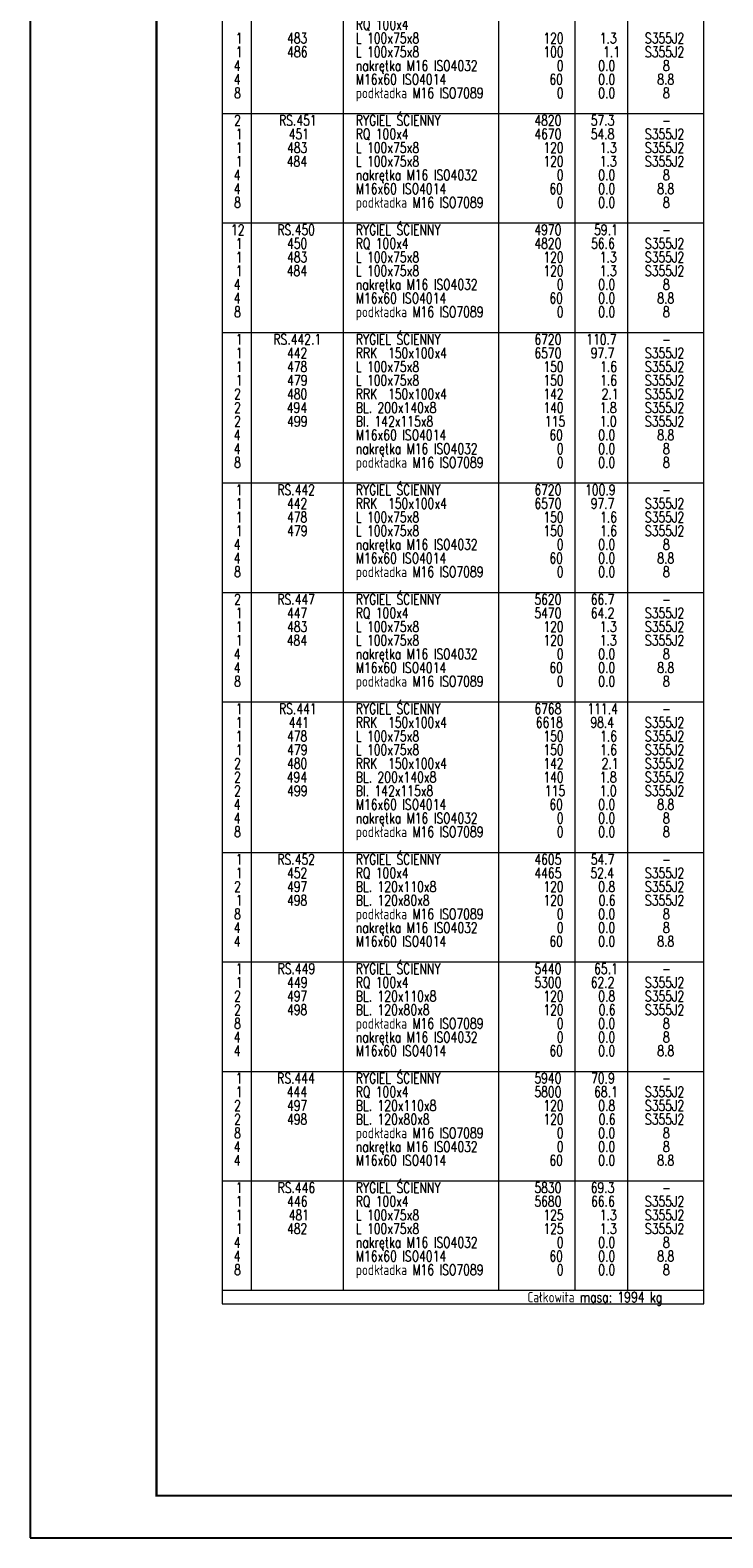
# Model space of a CAD drawing. Header units: millimetres. Extents: x -876 to 136, y 14938 to 15607.
# Tile 1 of 46: x -870 to -705, y 14938 to 15296. Entities that reach past the tile are written whole.
import ezdxf

# ---------------------------------------------------------------- set-up
doc = ezdxf.new("R2010")
doc.units = ezdxf.units.MM
doc.header["$LTSCALE"] = 10
doc.layers.add('_FORMATKA', color=8, linetype='Continuous', plot=False)
for name, color, linetype, lineweight in [('_RAMKA', 7, 'Continuous', 35), ('PS_DIM', 4, 'Continuous', 13), ('PS_TEXT', 3, 'Continuous', 18)]:
    doc.layers.add(name, color=color, linetype=linetype, lineweight=lineweight)
doc.styles.add('simplex', font='simplex.shx', dxfattribs={"width": 0.75})

# ---------------------------------------------------------------- blocks, each defined once
blk = doc.blocks.new('*U444')
at = {"layer": '_FORMATKA', "lineweight": -3}
blk.add_lwpolyline([(-1000, 0), (0, 0), (0, 594), (-1000, 594)], close=True, dxfattribs=at)
at = {"layer": '_RAMKA', "lineweight": -3, "const_width": 0.5}
blk.add_lwpolyline([(-970, 10), (-10, 10), (-10, 584), (-970, 584)], close=True, dxfattribs=at)
blk = doc.blocks.new('*X922')
at = {"color": 7}
for p, q in [((-824.14, 15484.07), (-824.14, 14993.32)), ((-709.77, 14993.32), (-709.77, 15484.07)), ((-824.14, 14993.32), (-709.77, 14993.32))]:
    blk.add_line(p, q, dxfattribs=at)
at = {"color": 3}
for p, q in [((-817.27, 15484.07), (-817.27, 14996.57)), ((-795.39, 15484.07), (-795.39, 14996.57)), ((-758.52, 15484.07), (-758.52, 14996.57)), ((-740.39, 15484.07), (-740.39, 14996.57)), ((-727.89, 15484.07), (-727.89, 14996.57)), ((-824.14, 15276.07), (-709.77, 15276.07)), ((-824.14, 15250.07), (-709.77, 15250.07)), ((-824.14, 15224.07), (-709.77, 15224.07)), ((-824.14, 15188.32), (-709.77, 15188.32)), ((-824.14, 15162.32), (-709.77, 15162.32)), ((-824.14, 15136.32), (-709.77, 15136.32)), ((-824.14, 15100.57), (-709.77, 15100.57)), ((-824.14, 15074.57), (-709.77, 15074.57)), ((-824.14, 15048.57), (-709.77, 15048.57)), ((-824.14, 15022.57), (-709.77, 15022.57)), ((-824.14, 14996.57), (-709.77, 14996.57))]:
    blk.add_line(p, q, dxfattribs=at)
at = {"color": 4, "style": 'simplex', "width": 0.75}
for s, p in [('RQ 100x4', (-792.39, 15295.94)), ('1', (-820.93, 15292.69)), ('483', (-808.74, 15292.69)), ('L 100x75x8', (-792.39, 15292.69)), ('120', (-747.86, 15292.69)), ('1.3', (-734.46, 15292.69)), ('S355J2', (-723.74, 15292.69)), ('1', (-820.93, 15289.44)), ('486', (-808.7, 15289.44)), ('L 100x75x8', (-792.39, 15289.44)), ('100', (-747.86, 15289.44)), ('1.1', (-733.66, 15289.44)), ('S355J2', (-723.74, 15289.44)), ('4', (-821.38, 15286.19)), ('nakrętka M16 ISO4032', (-792.39, 15286.19)), ('0', (-744.64, 15286.19)), ('0.0', (-734.82, 15286.19)), ('8', (-719.46, 15286.19)), ('4', (-821.38, 15282.94)), ('M16x60 ISO4014', (-792.39, 15282.94)), ('60', (-746.43, 15282.94)), ('0.0', (-734.82, 15282.94)), ('8.8', (-720.8, 15282.94)), ('8', (-821.33, 15279.69)), ('podkładka M16 ISO7089', (-792.39, 15279.69)), ('0', (-744.64, 15279.69)), ('0.0', (-734.82, 15279.69)), ('8', (-719.46, 15279.69)), ('1', (-820.93, 15269.94)), ('451', (-808.34, 15269.94)), ('RQ 100x4', (-792.39, 15269.94)), ('4670', (-750, 15269.94)), ('54.8', (-736.61, 15269.94)), ('S355J2', (-723.74, 15269.94)), ('1', (-820.93, 15266.69)), ('483', (-808.74, 15266.69)), ('L 100x75x8', (-792.39, 15266.69)), ('120', (-747.86, 15266.69)), ('1.3', (-734.46, 15266.69)), ('S355J2', (-723.74, 15266.69)), ('1', (-820.93, 15263.44)), ('484', (-808.79, 15263.44)), ('L 100x75x8', (-792.39, 15263.44)), ('120', (-747.86, 15263.44)), ('1.3', (-734.46, 15263.44)), ('S355J2', (-723.74, 15263.44)), ('4', (-821.38, 15260.19)), ('nakrętka M16 ISO4032', (-792.39, 15260.19)), ('0', (-744.64, 15260.19)), ('0.0', (-734.82, 15260.19)), ('8', (-719.46, 15260.19)), ('4', (-821.38, 15256.94)), ('M16x60 ISO4014', (-792.39, 15256.94)), ('60', (-746.43, 15256.94)), ('0.0', (-734.82, 15256.94)), ('8.8', (-720.8, 15256.94)), ('8', (-821.33, 15253.69)), ('podkładka M16 ISO7089', (-792.39, 15253.69)), ('0', (-744.64, 15253.69)), ('0.0', (-734.82, 15253.69)), ('8', (-719.46, 15253.69)), ('1', (-820.93, 15243.94)), ('450', (-808.74, 15243.94)), ('RQ 100x4', (-792.39, 15243.94)), ('4820', (-750, 15243.94)), ('56.6', (-736.52, 15243.94)), ('S355J2', (-723.74, 15243.94)), ('1', (-820.93, 15240.69)), ('483', (-808.74, 15240.69)), ('L 100x75x8', (-792.39, 15240.69)), ('120', (-747.86, 15240.69)), ('1.3', (-734.46, 15240.69)), ('S355J2', (-723.74, 15240.69)), ('4', (-821.38, 15234.19)), ('1', (-820.93, 15237.44)), ('484', (-808.79, 15237.44)), ('nakrętka M16 ISO4032', (-792.39, 15234.19)), ('L 100x75x8', (-792.39, 15237.44)), ('120', (-747.86, 15237.44)), ('0', (-744.64, 15234.19)), ('0.0', (-734.82, 15234.19)), ('1.3', (-734.46, 15237.44)), ('S355J2', (-723.74, 15237.44)), ('8', (-719.46, 15234.19)), ('4', (-821.38, 15230.94)), ('M16x60 ISO4014', (-792.39, 15230.94)), ('60', (-746.43, 15230.94)), ('0.0', (-734.82, 15230.94)), ('8.8', (-720.8, 15230.94)), ('8', (-821.33, 15227.69)), ('podkładka M16 ISO7089', (-792.39, 15227.69)), ('0', (-744.64, 15227.69)), ('0.0', (-734.82, 15227.69)), ('8', (-719.46, 15227.69)), ('1', (-820.93, 15217.94)), ('442', (-808.74, 15217.94)), ('RRK  150x100x4', (-792.39, 15217.94)), ('6570', (-750, 15217.94)), ('97.7', (-736.61, 15217.94)), ('S355J2', (-723.74, 15217.94)), ('1', (-820.93, 15214.69)), ('478', (-808.74, 15214.69)), ('L 100x75x8', (-792.39, 15214.69)), ('150', (-747.86, 15214.69)), ('1.6', (-734.38, 15214.69)), ('S355J2', (-723.74, 15214.69)), ('1', (-820.93, 15211.44)), ('479', (-808.7, 15211.44)), ('L 100x75x8', (-792.39, 15211.44)), ('150', (-747.86, 15211.44)), ('1.6', (-734.38, 15211.44)), ('S355J2', (-723.74, 15211.44)), ('2', (-821.33, 15208.19)), ('480', (-808.74, 15208.19)), ('RRK  150x100x4', (-792.39, 15208.19)), ('142', (-747.86, 15208.19)), ('2.1', (-734.02, 15208.19)), ('S355J2', (-723.74, 15208.19)), ('2', (-821.33, 15204.94)), ('2', (-821.33, 15201.69)), ('494', (-808.79, 15204.94)), ('499', (-808.7, 15201.69)), ('BL. 200x140x8', (-792.39, 15204.94)), ('Bl. 142x115x8', (-792.39, 15201.69)), ('140', (-747.86, 15204.94)), ('1.8', (-734.46, 15204.94)), ('1.0', (-734.46, 15201.69)), ('S355J2', (-723.74, 15204.94)), ('S355J2', (-723.74, 15201.69)), ('4', (-821.38, 15198.44)), ('M16x60 ISO4014', (-792.39, 15198.44)), ('115', (-747.5, 15201.69)), ('60', (-746.43, 15198.44)), ('0.0', (-734.82, 15198.44)), ('8.8', (-720.8, 15198.44)), ('4', (-821.38, 15195.19)), ('nakrętka M16 ISO4032', (-792.39, 15195.19)), ('0', (-744.64, 15195.19)), ('0.0', (-734.82, 15195.19)), ('8', (-719.46, 15195.19)), ('8', (-821.33, 15191.94)), ('podkładka M16 ISO7089', (-792.39, 15191.94)), ('0', (-744.64, 15191.94)), ('0.0', (-734.82, 15191.94)), ('8', (-719.46, 15191.94)), ('1', (-820.93, 15182.19)), ('442', (-808.74, 15182.19)), ('RRK  150x100x4', (-792.39, 15182.19)), ('6570', (-750, 15182.19)), ('97.7', (-736.61, 15182.19)), ('S355J2', (-723.74, 15182.19)), ('1', (-820.93, 15178.94)), ('478', (-808.74, 15178.94)), ('L 100x75x8', (-792.39, 15178.94)), ('150', (-747.86, 15178.94)), ('1.6', (-734.38, 15178.94)), ('S355J2', (-723.74, 15178.94)), ('1', (-820.93, 15175.69)), ('479', (-808.7, 15175.69)), ('L 100x75x8', (-792.39, 15175.69)), ('150', (-747.86, 15175.69)), ('1.6', (-734.38, 15175.69)), ('S355J2', (-723.74, 15175.69)), ('4', (-821.38, 15172.44)), ('nakrętka M16 ISO4032', (-792.39, 15172.44)), ('0', (-744.64, 15172.44)), ('0.0', (-734.82, 15172.44)), ('8', (-719.46, 15172.44)), ('4', (-821.38, 15169.19)), ('8', (-821.33, 15165.94)), ('podkładka M16 ISO7089', (-792.39, 15165.94)), ('M16x60 ISO4014', (-792.39, 15169.19)), ('60', (-746.43, 15169.19)), ('0', (-744.64, 15165.94)), ('0.0', (-734.82, 15169.19)), ('0.0', (-734.82, 15165.94)), ('8.8', (-720.8, 15169.19)), ('8', (-719.46, 15165.94)), ('1', (-820.93, 15156.19)), ('447', (-808.74, 15156.19)), ('RQ 100x4', (-792.39, 15156.19)), ('5470', (-750, 15156.19)), ('64.2', (-736.61, 15156.19)), ('S355J2', (-723.74, 15156.19)), ('1', (-820.93, 15152.94)), ('483', (-808.74, 15152.94)), ('L 100x75x8', (-792.39, 15152.94)), ('120', (-747.86, 15152.94)), ('1.3', (-734.46, 15152.94)), ('S355J2', (-723.74, 15152.94)), ('1', (-820.93, 15149.69)), ('484', (-808.79, 15149.69)), ('L 100x75x8', (-792.39, 15149.69)), ('120', (-747.86, 15149.69)), ('1.3', (-734.46, 15149.69)), ('S355J2', (-723.74, 15149.69)), ('4', (-821.38, 15146.44)), ('nakrętka M16 ISO4032', (-792.39, 15146.44)), ('0', (-744.64, 15146.44)), ('0.0', (-734.82, 15146.44)), ('8', (-719.46, 15146.44)), ('4', (-821.38, 15143.19)), ('M16x60 ISO4014', (-792.39, 15143.19)), ('60', (-746.43, 15143.19)), ('0.0', (-734.82, 15143.19)), ('8.8', (-720.8, 15143.19)), ('8', (-821.33, 15139.94)), ('podkładka M16 ISO7089', (-792.39, 15139.94)), ('0', (-744.64, 15139.94)), ('0.0', (-734.82, 15139.94)), ('8', (-719.46, 15139.94)), ('1', (-820.93, 15130.19)), ('441', (-808.34, 15130.19)), ('RRK  150x100x4', (-792.39, 15130.19)), ('6618', (-749.64, 15130.19)), ('98.4', (-736.7, 15130.19)), ('S355J2', (-723.74, 15130.19)), ('1', (-820.93, 15126.94)), ('478', (-808.74, 15126.94)), ('L 100x75x8', (-792.39, 15126.94)), ('150', (-747.86, 15126.94)), ('1.6', (-734.38, 15126.94)), ('S355J2', (-723.74, 15126.94)), ('1', (-820.93, 15123.69)), ('479', (-808.7, 15123.69)), ('L 100x75x8', (-792.39, 15123.69)), ('150', (-747.86, 15123.69)), ('1.6', (-734.38, 15123.69)), ('S355J2', (-723.74, 15123.69)), ('2', (-821.33, 15120.44)), ('480', (-808.74, 15120.44)), ('RRK  150x100x4', (-792.39, 15120.44)), ('142', (-747.86, 15120.44)), ('2.1', (-734.02, 15120.44)), ('S355J2', (-723.74, 15120.44)), ('2', (-821.33, 15117.19)), ('494', (-808.79, 15117.19)), ('BL. 200x140x8', (-792.39, 15117.19)), ('140', (-747.86, 15117.19)), ('1.8', (-734.46, 15117.19)), ('S355J2', (-723.74, 15117.19)), ('2', (-821.33, 15113.94)), ('499', (-808.7, 15113.94)), ('Bl. 142x115x8', (-792.39, 15113.94)), ('115', (-747.5, 15113.94)), ('1.0', (-734.46, 15113.94)), ('S355J2', (-723.74, 15113.94)), ('4', (-821.38, 15110.69)), ('M16x60 ISO4014', (-792.39, 15110.69)), ('60', (-746.43, 15110.69)), ('0.0', (-734.82, 15110.69)), ('8.8', (-720.8, 15110.69)), ('4', (-821.38, 15107.44)), ('nakrętka M16 ISO4032', (-792.39, 15107.44)), ('0', (-744.64, 15107.44)), ('0.0', (-734.82, 15107.44)), ('8', (-719.46, 15107.44)), ('8', (-821.33, 15104.19)), ('podkładka M16 ISO7089', (-792.39, 15104.19)), ('0', (-744.64, 15104.19)), ('0.0', (-734.82, 15104.19)), ('8', (-719.46, 15104.19)), ('1', (-820.93, 15094.44)), ('452', (-808.74, 15094.44)), ('RQ 100x4', (-792.39, 15094.44)), ('4465', (-750, 15094.44)), ('52.4', (-736.7, 15094.44)), ('S355J2', (-723.74, 15094.44)), ('2', (-821.33, 15091.19)), ('497', (-808.74, 15091.19)), ('BL. 120x110x8', (-792.39, 15091.19)), ('120', (-747.86, 15091.19)), ('0.8', (-734.82, 15091.19)), ('S355J2', (-723.74, 15091.19)), ('1', (-820.93, 15087.94)), ('498', (-808.74, 15087.94)), ('BL. 120x80x8', (-792.39, 15087.94)), ('120', (-747.86, 15087.94)), ('0.6', (-734.73, 15087.94)), ('S355J2', (-723.74, 15087.94)), ('8', (-821.33, 15084.69)), ('podkładka M16 ISO7089', (-792.39, 15084.69)), ('0', (-744.64, 15084.69)), ('0.0', (-734.82, 15084.69)), ('8', (-719.46, 15084.69)), ('4', (-821.38, 15081.44)), ('nakrętka M16 ISO4032', (-792.39, 15081.44)), ('0', (-744.64, 15081.44)), ('0.0', (-734.82, 15081.44)), ('8', (-719.46, 15081.44)), ('4', (-821.38, 15078.19)), ('M16x60 ISO4014', (-792.39, 15078.19)), ('60', (-746.43, 15078.19)), ('0.0', (-734.82, 15078.19)), ('8.8', (-720.8, 15078.19)), ('1', (-820.93, 15068.44)), ('449', (-808.7, 15068.44)), ('RQ 100x4', (-792.39, 15068.44)), ('5300', (-750, 15068.44)), ('62.2', (-736.61, 15068.44)), ('S355J2', (-723.74, 15068.44)), ('2', (-821.33, 15065.19)), ('497', (-808.74, 15065.19)), ('BL. 120x110x8', (-792.39, 15065.19)), ('120', (-747.86, 15065.19)), ('0.8', (-734.82, 15065.19)), ('S355J2', (-723.74, 15065.19)), ('2', (-821.33, 15061.94)), ('8', (-821.33, 15058.69)), ('498', (-808.74, 15061.94)), ('podkładka M16 ISO7089', (-792.39, 15058.69)), ('BL. 120x80x8', (-792.39, 15061.94)), ('120', (-747.86, 15061.94)), ('0', (-744.64, 15058.69)), ('0.0', (-734.82, 15058.69)), ('0.6', (-734.73, 15061.94)), ('S355J2', (-723.74, 15061.94)), ('8', (-719.46, 15058.69)), ('4', (-821.38, 15055.44)), ('nakrętka M16 ISO4032', (-792.39, 15055.44)), ('0', (-744.64, 15055.44)), ('0.0', (-734.82, 15055.44)), ('8', (-719.46, 15055.44)), ('4', (-821.38, 15052.19)), ('M16x60 ISO4014', (-792.39, 15052.19)), ('60', (-746.43, 15052.19)), ('0.0', (-734.82, 15052.19)), ('8.8', (-720.8, 15052.19)), ('1', (-820.93, 15042.44)), ('444', (-808.79, 15042.44)), ('RQ 100x4', (-792.39, 15042.44)), ('5800', (-750, 15042.44)), ('68.1', (-735.8, 15042.44)), ('S355J2', (-723.74, 15042.44)), ('2', (-821.33, 15039.19)), ('497', (-808.74, 15039.19)), ('BL. 120x110x8', (-792.39, 15039.19)), ('120', (-747.86, 15039.19)), ('0.8', (-734.82, 15039.19)), ('S355J2', (-723.74, 15039.19)), ('2', (-821.33, 15035.94)), ('498', (-808.74, 15035.94)), ('BL. 120x80x8', (-792.39, 15035.94)), ('120', (-747.86, 15035.94)), ('0.6', (-734.73, 15035.94)), ('S355J2', (-723.74, 15035.94)), ('8', (-821.33, 15032.69)), ('podkładka M16 ISO7089', (-792.39, 15032.69)), ('nakrętka M16 ISO4032', (-792.39, 15029.44)), ('0', (-744.64, 15032.69)), ('0.0', (-734.82, 15032.69)), ('8', (-719.46, 15032.69)), ('4', (-821.38, 15029.44)), ('0', (-744.64, 15029.44)), ('0.0', (-734.82, 15029.44)), ('8', (-719.46, 15029.44)), ('4', (-821.38, 15026.19)), ('M16x60 ISO4014', (-792.39, 15026.19)), ('60', (-746.43, 15026.19)), ('0.0', (-734.82, 15026.19)), ('8.8', (-720.8, 15026.19)), ('1', (-820.93, 15016.44)), ('446', (-808.7, 15016.44)), ('RQ 100x4', (-792.39, 15016.44)), ('5680', (-750, 15016.44)), ('66.6', (-736.52, 15016.44)), ('S355J2', (-723.74, 15016.44)), ('1', (-820.93, 15013.19)), ('481', (-808.34, 15013.19)), ('L 100x75x8', (-792.39, 15013.19)), ('125', (-747.86, 15013.19)), ('1.3', (-734.46, 15013.19)), ('S355J2', (-723.74, 15013.19)), ('1', (-820.93, 15009.94)), ('482', (-808.74, 15009.94)), ('L 100x75x8', (-792.39, 15009.94)), ('125', (-747.86, 15009.94)), ('1.3', (-734.46, 15009.94)), ('S355J2', (-723.74, 15009.94)), ('4', (-821.38, 15006.69)), ('nakrętka M16 ISO4032', (-792.39, 15006.69)), ('0', (-744.64, 15006.69)), ('0.0', (-734.82, 15006.69)), ('8', (-719.46, 15006.69)), ('4', (-821.38, 15003.44)), ('M16x60 ISO4014', (-792.39, 15003.44)), ('60', (-746.43, 15003.44)), ('0.0', (-734.82, 15003.44)), ('8.8', (-720.8, 15003.44)), ('8', (-821.33, 15000.19)), ('podkładka M16 ISO7089', (-792.39, 15000.19)), ('0', (-744.64, 15000.19)), ('0.0', (-734.82, 15000.19)), ('8', (-719.46, 15000.19))]:
    blk.add_text(s, height=2.5, dxfattribs=at).set_placement(p)
at = {"color": 3, "style": 'simplex', "width": 0.75}
for s, p in [('RYGIEL ŚCIENNY', (-792.39, 15273.19)), ('2', (-821.33, 15273.19)), ('RS.451', (-810.62, 15273.19)), ('4820', (-750, 15273.19)), ('57.3', (-736.61, 15273.19)), ('-', (-719.63, 15273.19)), ('12', (-822.05, 15247.19)), ('RS.450', (-811.02, 15247.19)), ('RYGIEL ŚCIENNY', (-792.39, 15247.19)), ('4970', (-750, 15247.19)), ('59.1', (-735.8, 15247.19)), ('-', (-719.63, 15247.19)), ('1', (-820.93, 15221.19)), ('RS.442.1', (-811.96, 15221.19)), ('RYGIEL ŚCIENNY', (-792.39, 15221.19)), ('6720', (-750, 15221.19)), ('110.7', (-737.68, 15221.19)), ('-', (-719.63, 15221.19)), ('1', (-820.93, 15185.44)), ('RS.442', (-811.02, 15185.44)), ('RYGIEL ŚCIENNY', (-792.39, 15185.44)), ('6720', (-750, 15185.44)), ('100.9', (-737.95, 15185.44)), ('-', (-719.63, 15185.44)), ('2', (-821.33, 15159.44)), ('RS.447', (-811.02, 15159.44)), ('RYGIEL ŚCIENNY', (-792.39, 15159.44)), ('5620', (-750, 15159.44)), ('66.7', (-736.61, 15159.44)), ('-', (-719.63, 15159.44)), ('RYGIEL ŚCIENNY', (-792.39, 15133.44)), ('1', (-820.93, 15133.44)), ('RS.441', (-810.62, 15133.44)), ('6768', (-750, 15133.44)), ('111.4', (-737.41, 15133.44)), ('-', (-719.63, 15133.44)), ('RYGIEL ŚCIENNY', (-792.39, 15097.69)), ('1', (-820.93, 15097.69)), ('RS.452', (-811.02, 15097.69)), ('4605', (-750, 15097.69)), ('54.7', (-736.61, 15097.69)), ('-', (-719.63, 15097.69)), ('1', (-820.93, 15071.69)), ('RS.449', (-810.97, 15071.69)), ('RYGIEL ŚCIENNY', (-792.39, 15071.69)), ('5440', (-750, 15071.69)), ('65.1', (-735.8, 15071.69)), ('-', (-719.63, 15071.69)), ('1', (-820.93, 15045.69)), ('RS.444', (-811.06, 15045.69)), ('RYGIEL ŚCIENNY', (-792.39, 15045.69)), ('5940', (-750, 15045.69)), ('70.9', (-736.52, 15045.69)), ('-', (-719.63, 15045.69)), ('1', (-820.93, 15019.69)), ('RS.446', (-810.97, 15019.69)), ('RYGIEL ŚCIENNY', (-792.39, 15019.69)), ('5830', (-750, 15019.69)), ('69.3', (-736.61, 15019.69)), ('-', (-719.63, 15019.69))]:
    blk.add_text(s, height=2.5, dxfattribs=at).set_placement(p)
at = {"color": 1, "style": 'simplex', "width": 0.75}
blk.add_text('Całkowita masa: 1994 kg', height=2.5, dxfattribs=at).set_placement((-751.64, 14993.69))

msp = doc.modelspace()

# ---------------------------------------------------------------- block references
at = {"layer": 'PS_DIM'}
msp.add_blockref('*U444', (130.26, 14937.77), dxfattribs=at)
at = {"layer": 'PS_TEXT', "color": 2, "linetype": 'Continuous'}
msp.add_blockref('*X922', (0, 0), dxfattribs=at)

doc.saveas('drawing.dxf')
